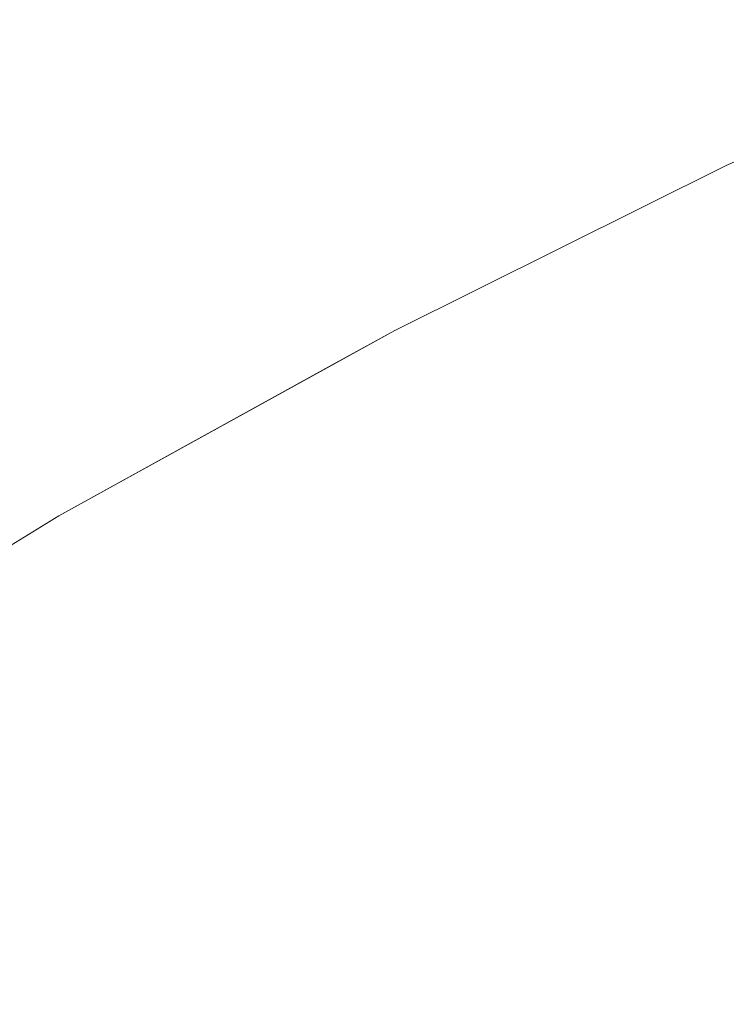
# Model space of a CAD drawing. Header units: centimetres. Extents: x -17.1 to 18.2, y 3.4 to 5.2.
# Tile 74 of 256: x -17.0443 to -17.04004, y 5.19061 to 5.19655. Entities that reach past the tile are written whole.
import ezdxf

# ---------------------------------------------------------------- set-up
doc = ezdxf.new("R2010")
doc.units = ezdxf.units.CM
doc.header["$LTSCALE"] = 2.54
doc.layers.add('Lucido design-1', color=7, linetype='Continuous')

# ---------------------------------------------------------------- blocks, each defined once
blk = doc.blocks.new('Gruppo-4-1')
at = {"color": 7, "linetype": 'Continuous', "lineweight": 9}
for points, invisible_edges in [([(-17.0400424, 5.1956697, -1872.915514), (-17.0380704, 5.1965486, -1872.915514), (-17.0385652, 5.1962867, -1872.9186383), (-17.0395369, 5.1958536, -1872.9186383)], 14), ([(-17.0395428, 5.1958924, -1872.315514), (-17.0400424, 5.1956697, -1872.315514), (-17.0405093, 5.1954339, -1872.3139516), (-17.039544, 5.1958886, -1872.3139516)], 14), ([(-17.039544, 5.1958886, -1872.3139516), (-17.0405093, 5.1954339, -1872.3139516), (-17.0405019, 5.1953991, -1872.3123898), (-17.0395369, 5.1958536, -1872.3123898)], 15), ([(-17.0395369, 5.1958536, -1872.3123898), (-17.0405019, 5.1953991, -1872.3123898), (-17.0404896, 5.195341, -1872.3108291), (-17.0395252, 5.1957952, -1872.3108291)], 15), ([(-17.0395369, 5.1958536, -1872.9186383), (-17.0405019, 5.1953991, -1872.9186383), (-17.0400424, 5.1956697, -1872.915514)], 11), ([(-17.0395088, 5.1957136, -1872.9217579), (-17.0404724, 5.1952597, -1872.9217579), (-17.0405019, 5.1953991, -1872.9186383), (-17.0395369, 5.1958536, -1872.9186383)], 15), ([(-17.0395252, 5.1957952, -1872.3108291), (-17.0404896, 5.195341, -1872.3108291), (-17.0404724, 5.1952597, -1872.3092701), (-17.0395088, 5.1957136, -1872.3092701)], 15), ([(-17.0395088, 5.1957136, -1872.3092701), (-17.0404724, 5.1952597, -1872.3092701), (-17.0404502, 5.1951554, -1872.3077134), (-17.0394877, 5.1956087, -1872.3077134)], 15), ([(-17.039462, 5.1954807, -1872.9248685), (-17.0404232, 5.195028, -1872.9248685), (-17.0404724, 5.1952597, -1872.9217579), (-17.0395088, 5.1957136, -1872.9217579)], 15), ([(-17.0424187, 5.1944618, -1872.3139516), (-17.0405093, 5.1954339, -1872.3139516), (-17.0400424, 5.1956697, -1872.315514), (-17.0420407, 5.194675, -1872.315514)], 11), ([(-17.0420407, 5.194675, -1872.915514), (-17.0420407, 5.194675, -1872.315514), (-17.0400424, 5.1956697, -1872.315514), (-17.0400424, 5.1956697, -1872.915514)], 5), ([(-17.0420407, 5.194675, -1872.915514), (-17.0400424, 5.1956697, -1872.915514), (-17.0405019, 5.1953991, -1872.9186383), (-17.0414599, 5.1949235, -1872.9186383)], 14), ([(-17.0394877, 5.1956087, -1872.3077134), (-17.0404502, 5.1951554, -1872.3077134), (-17.0404232, 5.195028, -1872.3061596), (-17.039462, 5.1954807, -1872.3061596)], 15), ([(-17.039462, 5.1954807, -1872.3061596), (-17.0404232, 5.195028, -1872.3061596), (-17.0403913, 5.1948776, -1872.3046091), (-17.0394316, 5.1953296, -1872.3046091)], 15), ([(-17.0393966, 5.1951556, -1872.9279654), (-17.0403546, 5.1947044, -1872.9279654), (-17.0404232, 5.195028, -1872.9248685), (-17.039462, 5.1954807, -1872.9248685)], 15), ([(-17.0424187, 5.1944618, -1872.3139516), (-17.0424106, 5.1944273, -1872.3123898), (-17.0405019, 5.1953991, -1872.3123898), (-17.0405093, 5.1954339, -1872.3139516)], 15), ([(-17.0404896, 5.195341, -1872.3108291), (-17.0405019, 5.1953991, -1872.3123898), (-17.0424106, 5.1944273, -1872.3123898), (-17.0423972, 5.1943698, -1872.3108291)], 15), ([(-17.0414599, 5.1949235, -1872.9186383), (-17.0405019, 5.1953991, -1872.9186383), (-17.0404724, 5.1952597, -1872.9217579), (-17.041429, 5.1947849, -1872.9217579)], 15), ([(-17.0423972, 5.1943698, -1872.3108291), (-17.0423783, 5.1942894, -1872.3092701), (-17.0404724, 5.1952597, -1872.3092701), (-17.0404896, 5.195341, -1872.3108291)], 15), ([(-17.0394316, 5.1953296, -1872.3046091), (-17.0403913, 5.1948776, -1872.3046091), (-17.0403546, 5.1947044, -1872.3030627), (-17.0393966, 5.1951556, -1872.3030627)], 15), ([(-17.0404502, 5.1951554, -1872.3077134), (-17.0404724, 5.1952597, -1872.3092701), (-17.0423783, 5.1942894, -1872.3092701), (-17.0423541, 5.1941861, -1872.3077134)], 15), ([(-17.041429, 5.1947849, -1872.9217579), (-17.0404724, 5.1952597, -1872.9217579), (-17.0404232, 5.195028, -1872.9248685), (-17.0413775, 5.1945543, -1872.9248685)], 15), ([(-17.0423541, 5.1941861, -1872.3077134), (-17.0423245, 5.19406, -1872.3061596), (-17.0404232, 5.195028, -1872.3061596), (-17.0404502, 5.1951554, -1872.3077134)], 15), ([(-17.0393966, 5.1951556, -1872.3030627), (-17.0403546, 5.1947044, -1872.3030627), (-17.040313, 5.1945086, -1872.3015207), (-17.039357, 5.1949588, -1872.3015207)], 15), ([(-17.0393129, 5.1947393, -1872.9310442), (-17.0402667, 5.1942901, -1872.9310442), (-17.0403546, 5.1947044, -1872.9279654), (-17.0393966, 5.1951556, -1872.9279654)], 15), ([(-17.0403913, 5.1948776, -1872.3046091), (-17.0404232, 5.195028, -1872.3061596), (-17.0423245, 5.19406, -1872.3061596), (-17.0422896, 5.1939112, -1872.3046091)], 15), ([(-17.0413775, 5.1945543, -1872.9248685), (-17.0404232, 5.195028, -1872.9248685), (-17.0403546, 5.1947044, -1872.9279654), (-17.0413056, 5.1942324, -1872.9279654)], 15), ([(-17.0414599, 5.1949235, -1872.9186383), (-17.0424106, 5.1944273, -1872.9186383), (-17.0420407, 5.194675, -1872.915514)], 11), ([(-17.041429, 5.1947849, -1872.9217579), (-17.0423783, 5.1942894, -1872.9217579), (-17.0424106, 5.1944273, -1872.9186383), (-17.0414599, 5.1949235, -1872.9186383)], 15), ([(-17.039357, 5.1949588, -1872.3015207), (-17.040313, 5.1945086, -1872.3015207), (-17.0402667, 5.1942901, -1872.2999838), (-17.0393129, 5.1947393, -1872.2999838)], 15), ([(-17.0422896, 5.1939112, -1872.3046091), (-17.0422494, 5.1937398, -1872.3030627), (-17.0403546, 5.1947044, -1872.3030627), (-17.0403913, 5.1948776, -1872.3046091)], 15), ([(-17.0413775, 5.1945543, -1872.9248685), (-17.0423245, 5.19406, -1872.9248685), (-17.0423783, 5.1942894, -1872.9217579), (-17.041429, 5.1947849, -1872.9217579)], 15), ([(-17.040313, 5.1945086, -1872.3015207), (-17.0403546, 5.1947044, -1872.3030627), (-17.0422494, 5.1937398, -1872.3030627), (-17.0422039, 5.1935459, -1872.3015207)], 15), ([(-17.0413056, 5.1942324, -1872.9279654), (-17.0403546, 5.1947044, -1872.9279654), (-17.0402667, 5.1942901, -1872.9310442), (-17.0412135, 5.1938201, -1872.9310442)], 15), ([(-17.0393129, 5.1947393, -1872.2999838), (-17.0402667, 5.1942901, -1872.2999838), (-17.0402156, 5.1940492, -1872.2984525), (-17.0392642, 5.1944973, -1872.2984525)], 15), ([(-17.0392111, 5.1942329, -1872.9341007), (-17.0401597, 5.1937861, -1872.9341007), (-17.0402667, 5.1942901, -1872.9310442), (-17.0393129, 5.1947393, -1872.9310442)], 15), ([(-17.0420407, 5.194675, -1872.915514), (-17.0440667, 5.1935562, -1872.915514), (-17.0440667, 5.1935562, -1872.315514), (-17.0424178, 5.1944667, -1872.315514)], 10), ([(-17.0440667, 5.1935562, -1872.915514), (-17.0420407, 5.194675, -1872.915514), (-17.0424106, 5.1944273, -1872.9186383), (-17.0433538, 5.1939107, -1872.9186383)], 14), ([(-17.0420407, 5.194675, -1872.315514), (-17.0424178, 5.1944667, -1872.315514), (-17.0424187, 5.1944618, -1872.3139516)], 10), ([(-17.0424178, 5.1944667, -1872.315514), (-17.0420407, 5.194675, -1872.315514), (-17.0420407, 5.194675, -1872.915514)], 10), ([(-17.0413056, 5.1942324, -1872.9279654), (-17.0422494, 5.1937398, -1872.9279654), (-17.0423245, 5.19406, -1872.9248685), (-17.0413775, 5.1945543, -1872.9248685)], 15), ([(-17.0422039, 5.1935459, -1872.3015207), (-17.0421531, 5.1933297, -1872.2999838), (-17.0402667, 5.1942901, -1872.2999838), (-17.040313, 5.1945086, -1872.3015207)], 15), ([(-17.0424187, 5.1944618, -1872.3139516), (-17.0424178, 5.1944667, -1872.315514), (-17.0440667, 5.1935562, -1872.315514), (-17.0442979, 5.1934082, -1872.3139516)], 13), ([(-17.0442979, 5.1934082, -1872.3139516), (-17.0442891, 5.1933741, -1872.3123898), (-17.0424106, 5.1944273, -1872.3123898), (-17.0424187, 5.1944618, -1872.3139516)], 15), ([(-17.0392642, 5.1944973, -1872.2984525), (-17.0402156, 5.1940492, -1872.2984525), (-17.0401597, 5.1937861, -1872.2969274), (-17.0392111, 5.1942329, -1872.2969274)], 15), ([(-17.0423972, 5.1943698, -1872.3108291), (-17.0424106, 5.1944273, -1872.3123898), (-17.0442891, 5.1933741, -1872.3123898), (-17.0442745, 5.1933172, -1872.3108291)], 15), ([(-17.0433538, 5.1939107, -1872.9186383), (-17.0424106, 5.1944273, -1872.9186383), (-17.0423783, 5.1942894, -1872.9217579), (-17.0433201, 5.1937735, -1872.9217579)], 15), ([(-17.0442745, 5.1933172, -1872.3108291), (-17.044254, 5.1932377, -1872.3092701), (-17.0423783, 5.1942894, -1872.3092701), (-17.0423972, 5.1943698, -1872.3108291)], 15), ([(-17.0423541, 5.1941861, -1872.3077134), (-17.0423783, 5.1942894, -1872.3092701), (-17.044254, 5.1932377, -1872.3092701), (-17.0442277, 5.1931355, -1872.3077134)], 15), ([(-17.0433201, 5.1937735, -1872.9217579), (-17.0423783, 5.1942894, -1872.9217579), (-17.0423245, 5.19406, -1872.9248685), (-17.043264, 5.1935454, -1872.9248685)], 15), ([(-17.0402156, 5.1940492, -1872.2984525), (-17.0402667, 5.1942901, -1872.2999838), (-17.0421531, 5.1933297, -1872.2999838), (-17.0420972, 5.1930912, -1872.2984525)], 15), ([(-17.0412135, 5.1938201, -1872.9310442), (-17.0402667, 5.1942901, -1872.9310442), (-17.0401597, 5.1937861, -1872.9341007), (-17.0411015, 5.1933187, -1872.9341007)], 15), ([(-17.0412135, 5.1938201, -1872.9310442), (-17.0421531, 5.1933297, -1872.9310442), (-17.0422494, 5.1937398, -1872.9279654), (-17.0413056, 5.1942324, -1872.9279654)], 15), ([(-17.0392111, 5.1942329, -1872.2969274), (-17.0401597, 5.1937861, -1872.2969274), (-17.0400992, 5.193501, -1872.2954089), (-17.0391535, 5.1939464, -1872.2954089)], 15), ([(-17.0390915, 5.1936379, -1872.9371304), (-17.0400341, 5.193194, -1872.9371304), (-17.0401597, 5.1937861, -1872.9341007), (-17.0392111, 5.1942329, -1872.9341007)], 15), ([(-17.0442277, 5.1931355, -1872.3077134), (-17.0441956, 5.1930108, -1872.3061596), (-17.0423245, 5.19406, -1872.3061596), (-17.0423541, 5.1941861, -1872.3077134)], 15), ([(-17.0422896, 5.1939112, -1872.3046091), (-17.0423245, 5.19406, -1872.3061596), (-17.0441956, 5.1930108, -1872.3061596), (-17.0441578, 5.1928637, -1872.3046091)], 15), ([(-17.043264, 5.1935454, -1872.9248685), (-17.0423245, 5.19406, -1872.9248685), (-17.0422494, 5.1937398, -1872.9279654), (-17.0431856, 5.1932269, -1872.9279654)], 15), ([(-17.0420972, 5.1930912, -1872.2984525), (-17.0420361, 5.1928308, -1872.2969274), (-17.0401597, 5.1937861, -1872.2969274), (-17.0402156, 5.1940492, -1872.2984525)], 15), ([(-17.0391535, 5.1939464, -1872.2954089), (-17.0400992, 5.193501, -1872.2954089), (-17.0400341, 5.193194, -1872.2938976), (-17.0390915, 5.1936379, -1872.2938976)], 15), ([(-17.0433538, 5.1939107, -1872.9186383), (-17.0442891, 5.1933741, -1872.9186383), (-17.0440667, 5.1935562, -1872.915514)], 11), ([(-17.0433201, 5.1937735, -1872.9217579), (-17.044254, 5.1932377, -1872.9217579), (-17.0442891, 5.1933741, -1872.9186383), (-17.0433538, 5.1939107, -1872.9186383)], 15), ([(-17.0441578, 5.1928637, -1872.3046091), (-17.0441141, 5.1926942, -1872.3030627), (-17.0422494, 5.1937398, -1872.3030627), (-17.0422896, 5.1939112, -1872.3046091)], 15), ([(-17.0411015, 5.1933187, -1872.9341007), (-17.0420361, 5.1928308, -1872.9341007), (-17.0421531, 5.1933297, -1872.9310442), (-17.0412135, 5.1938201, -1872.9310442)], 15), ([(-17.043264, 5.1935454, -1872.9248685), (-17.0441956, 5.1930108, -1872.9248685), (-17.044254, 5.1932377, -1872.9217579), (-17.0433201, 5.1937735, -1872.9217579)], 15), ([(-17.0422039, 5.1935459, -1872.3015207), (-17.0422494, 5.1937398, -1872.3030627), (-17.0441141, 5.1926942, -1872.3030627), (-17.0440648, 5.1925025, -1872.3015207)], 15), ([(-17.0431856, 5.1932269, -1872.9279654), (-17.0422494, 5.1937398, -1872.9279654), (-17.0421531, 5.1933297, -1872.9310442), (-17.0430853, 5.1928191, -1872.9310442)], 15), ([(-17.0400992, 5.193501, -1872.2954089), (-17.0401597, 5.1937861, -1872.2969274), (-17.0420361, 5.1928308, -1872.2969274), (-17.0419699, 5.1925486, -1872.2954089)], 15), ([(-17.0411015, 5.1933187, -1872.9341007), (-17.0401597, 5.1937861, -1872.9341007), (-17.0400341, 5.193194, -1872.9371304), (-17.0409699, 5.1927295, -1872.9371304)], 15), ([(-17.0461447, 5.1922758, -1872.3139516), (-17.0442979, 5.1934082, -1872.3139516), (-17.0440667, 5.1935562, -1872.315514), (-17.0461217, 5.1923038, -1872.315514)], 11), ([(-17.0461217, 5.1923038, -1872.315514), (-17.0440667, 5.1935562, -1872.315514), (-17.0440667, 5.1935562, -1872.915514), (-17.0452219, 5.1928521, -1872.915514)], 10), ([(-17.0452219, 5.1928521, -1872.915514), (-17.0440667, 5.1935562, -1872.915514), (-17.0442891, 5.1933741, -1872.9186383), (-17.0452164, 5.1928177, -1872.9186383)], 14), ([(-17.0431856, 5.1932269, -1872.9279654), (-17.0441141, 5.1926942, -1872.9279654), (-17.0441956, 5.1930108, -1872.9248685), (-17.043264, 5.1935454, -1872.9248685)], 15), ([(-17.0440648, 5.1925025, -1872.3015207), (-17.0440098, 5.1922887, -1872.2999838), (-17.0421531, 5.1933297, -1872.2999838), (-17.0422039, 5.1935459, -1872.3015207)], 15), ([(-17.0419699, 5.1925486, -1872.2954089), (-17.0418986, 5.1922447, -1872.2938976), (-17.0400341, 5.193194, -1872.2938976), (-17.0400992, 5.193501, -1872.2954089)], 15), ([(-17.0461447, 5.1922758, -1872.3139516), (-17.0461352, 5.1922421, -1872.3123898), (-17.0442891, 5.1933741, -1872.3123898), (-17.0442979, 5.1934082, -1872.3139516)], 15), ([(-17.0442745, 5.1933172, -1872.3108291), (-17.0442891, 5.1933741, -1872.3123898), (-17.0461352, 5.1922421, -1872.3123898), (-17.0461195, 5.1921859, -1872.3108291)], 15), ([(-17.0452164, 5.1928177, -1872.9186383), (-17.0442891, 5.1933741, -1872.9186383), (-17.044254, 5.1932377, -1872.9217579), (-17.0451799, 5.1926822, -1872.9217579)], 15), ([(-17.0420972, 5.1930912, -1872.2984525), (-17.0421531, 5.1933297, -1872.2999838), (-17.0440098, 5.1922887, -1872.2999838), (-17.0439491, 5.1920529, -1872.2984525)], 15), ([(-17.0430853, 5.1928191, -1872.9310442), (-17.0421531, 5.1933297, -1872.9310442), (-17.0420361, 5.1928308, -1872.9341007), (-17.0429633, 5.192323, -1872.9341007)], 15), ([(-17.0461195, 5.1921859, -1872.3108291), (-17.0460974, 5.1921074, -1872.3092701), (-17.044254, 5.1932377, -1872.3092701), (-17.0442745, 5.1933172, -1872.3108291)], 15), ([(-17.0409699, 5.1927295, -1872.9371304), (-17.0418986, 5.1922447, -1872.9371304), (-17.0420361, 5.1928308, -1872.9341007), (-17.0411015, 5.1933187, -1872.9341007)], 15), ([(-17.0442277, 5.1931355, -1872.3077134), (-17.044254, 5.1932377, -1872.3092701), (-17.0460974, 5.1921074, -1872.3092701), (-17.0460691, 5.1920065, -1872.3077134)], 15), ([(-17.0451799, 5.1926822, -1872.9217579), (-17.044254, 5.1932377, -1872.9217579), (-17.0441956, 5.1930108, -1872.9248685), (-17.0451193, 5.1924567, -1872.9248685)], 15), ([(-17.0430853, 5.1928191, -1872.9310442), (-17.0440098, 5.1922887, -1872.9310442), (-17.0441141, 5.1926942, -1872.9279654), (-17.0431856, 5.1932269, -1872.9279654)], 15), ([(-17.0399644, 5.1928653, -1872.292394), (-17.0400341, 5.193194, -1872.2938976), (-17.0418986, 5.1922447, -1872.2938976), (-17.0418223, 5.1919194, -1872.292394)], 15), ([(-17.0409699, 5.1927295, -1872.9371304), (-17.0400341, 5.193194, -1872.9371304), (-17.0398901, 5.1925153, -1872.9401294), (-17.0408191, 5.1920542, -1872.9401294)], 15), ([(-17.0460691, 5.1920065, -1872.3077134), (-17.0460346, 5.1918833, -1872.3061596), (-17.0441956, 5.1930108, -1872.3061596), (-17.0442277, 5.1931355, -1872.3077134)], 15), ([(-17.0439491, 5.1920529, -1872.2984525), (-17.0438828, 5.1917954, -1872.2969274), (-17.0420361, 5.1928308, -1872.2969274), (-17.0420972, 5.1930912, -1872.2984525)], 15), ([(-17.0441578, 5.1928637, -1872.3046091), (-17.0441956, 5.1930108, -1872.3061596), (-17.0460346, 5.1918833, -1872.3061596), (-17.0459938, 5.1917379, -1872.3046091)], 15), ([(-17.0451193, 5.1924567, -1872.9248685), (-17.0441956, 5.1930108, -1872.9248685), (-17.0441141, 5.1926942, -1872.9279654), (-17.0450346, 5.1921419, -1872.9279654)], 15), ([(-17.0459938, 5.1917379, -1872.3046091), (-17.0459468, 5.1915705, -1872.3030627), (-17.0441141, 5.1926942, -1872.3030627), (-17.0441578, 5.1928637, -1872.3046091)], 15), ([(-17.0418223, 5.1919194, -1872.292394), (-17.041741, 5.191573, -1872.2908986), (-17.0398901, 5.1925153, -1872.2908986), (-17.0399644, 5.1928653, -1872.292394)], 15), ([(-17.0429633, 5.192323, -1872.9341007), (-17.0438828, 5.1917954, -1872.9341007), (-17.0440098, 5.1922887, -1872.9310442), (-17.0430853, 5.1928191, -1872.9310442)], 15), ([(-17.0419699, 5.1925486, -1872.2954089), (-17.0420361, 5.1928308, -1872.2969274), (-17.0438828, 5.1917954, -1872.2969274), (-17.0438109, 5.1915163, -1872.2954089)], 15), ([(-17.0429633, 5.192323, -1872.9341007), (-17.0420361, 5.1928308, -1872.9341007), (-17.0418986, 5.1922447, -1872.9371304), (-17.0428199, 5.1917401, -1872.9371304)], 15), ([(-17.0408191, 5.1920542, -1872.9401294), (-17.041741, 5.191573, -1872.9401294), (-17.0418986, 5.1922447, -1872.9371304), (-17.0409699, 5.1927295, -1872.9371304)], 15), ([(-17.0440648, 5.1925025, -1872.3015207), (-17.0441141, 5.1926942, -1872.3030627), (-17.0459468, 5.1915705, -1872.3030627), (-17.0458936, 5.1913811, -1872.3015207)], 15), ([(-17.0450346, 5.1921419, -1872.9279654), (-17.0441141, 5.1926942, -1872.9279654), (-17.0440098, 5.1922887, -1872.9310442), (-17.0449262, 5.1917388, -1872.9310442)], 15), ([(-17.0458936, 5.1913811, -1872.3015207), (-17.0458343, 5.1911699, -1872.2999838), (-17.0440098, 5.1922887, -1872.2999838), (-17.0440648, 5.1925025, -1872.3015207)], 15), ([(-17.0438109, 5.1915163, -1872.2954089), (-17.0437336, 5.1912159, -1872.2938976), (-17.0418986, 5.1922447, -1872.2938976), (-17.0419699, 5.1925486, -1872.2954089)], 15), ([(-17.0398114, 5.1921441, -1872.289412), (-17.0398901, 5.1925153, -1872.2908986), (-17.041741, 5.191573, -1872.2908986), (-17.0416549, 5.1912056, -1872.289412)], 15), ([(-17.0408191, 5.1920542, -1872.9401294), (-17.0398901, 5.1925153, -1872.9401294), (-17.0397282, 5.191752, -1872.9430936), (-17.0406495, 5.1912947, -1872.9430936)], 15), ([(-17.0428199, 5.1917401, -1872.9371304), (-17.0437336, 5.1912159, -1872.9371304), (-17.0438828, 5.1917954, -1872.9341007), (-17.0429633, 5.192323, -1872.9341007)], 15), ([(-17.0439491, 5.1920529, -1872.2984525), (-17.0440098, 5.1922887, -1872.2999838), (-17.0458343, 5.1911699, -1872.2999838), (-17.045769, 5.190937, -1872.2984525)], 15), ([(-17.0449262, 5.1917388, -1872.9310442), (-17.0440098, 5.1922887, -1872.9310442), (-17.0438828, 5.1917954, -1872.9341007), (-17.0447943, 5.1912485, -1872.9341007)], 15), ([(-17.0418223, 5.1919194, -1872.292394), (-17.0418986, 5.1922447, -1872.2938976), (-17.0437336, 5.1912159, -1872.2938976), (-17.0436508, 5.1908942, -1872.292394)], 15), ([(-17.0428199, 5.1917401, -1872.9371304), (-17.0418986, 5.1922447, -1872.9371304), (-17.041741, 5.191573, -1872.9401294), (-17.0426556, 5.191072, -1872.9401294)], 15), ([(-17.0416549, 5.1912056, -1872.289412), (-17.0415638, 5.1908175, -1872.2879344), (-17.0397282, 5.191752, -1872.2879344), (-17.0398114, 5.1921441, -1872.289412)], 15), ([(-17.045769, 5.190937, -1872.2984525), (-17.0456976, 5.1906826, -1872.2969274), (-17.0438828, 5.1917954, -1872.2969274), (-17.0439491, 5.1920529, -1872.2984525)], 15), ([(-17.0406495, 5.1912947, -1872.9430936), (-17.0415638, 5.1908175, -1872.9430936), (-17.041741, 5.191573, -1872.9401294), (-17.0408191, 5.1920542, -1872.9401294)], 15), ([(-17.0436508, 5.1908942, -1872.292394), (-17.0435626, 5.1905516, -1872.2908986), (-17.041741, 5.191573, -1872.2908986), (-17.0418223, 5.1919194, -1872.292394)], 15), ([(-17.0438109, 5.1915163, -1872.2954089), (-17.0438828, 5.1917954, -1872.2969274), (-17.0456976, 5.1906826, -1872.2969274), (-17.0456202, 5.1904069, -1872.2954089)], 15), ([(-17.0447943, 5.1912485, -1872.9341007), (-17.0438828, 5.1917954, -1872.9341007), (-17.0437336, 5.1912159, -1872.9371304), (-17.0446394, 5.1906724, -1872.9371304)], 15), ([(-17.0426556, 5.191072, -1872.9401294), (-17.0435626, 5.1905516, -1872.9401294), (-17.0437336, 5.1912159, -1872.9371304), (-17.0428199, 5.1917401, -1872.9371304)], 15), ([(-17.0396407, 5.1913393, -1872.2864666), (-17.0397282, 5.191752, -1872.2879344), (-17.0415638, 5.1908175, -1872.2879344), (-17.041468, 5.190409, -1872.2864666)], 15), ([(-17.0406495, 5.1912947, -1872.9430936), (-17.0397282, 5.191752, -1872.9430936), (-17.0395488, 5.1909063, -1872.9460193), (-17.0404616, 5.1904532, -1872.9460193)], 15), ([(-17.0416549, 5.1912056, -1872.289412), (-17.041741, 5.191573, -1872.2908986), (-17.0435626, 5.1905516, -1872.2908986), (-17.0434691, 5.1901883, -1872.289412)], 15), ([(-17.0426556, 5.191072, -1872.9401294), (-17.041741, 5.191573, -1872.9401294), (-17.0415638, 5.1908175, -1872.9430936), (-17.0424708, 5.1903207, -1872.9430936)], 15), ([(-17.0456202, 5.1904069, -1872.2954089), (-17.0455369, 5.1901101, -1872.2938976), (-17.0437336, 5.1912159, -1872.2938976), (-17.0438109, 5.1915163, -1872.2954089)], 15), ([(-17.041468, 5.190409, -1872.2864666), (-17.0413674, 5.1899804, -1872.2850088), (-17.0395488, 5.1909063, -1872.2850088), (-17.0396407, 5.1913393, -1872.2864666)], 15), ([(-17.0404616, 5.1904532, -1872.9460193), (-17.0413674, 5.1899804, -1872.9460193), (-17.0415638, 5.1908175, -1872.9430936), (-17.0406495, 5.1912947, -1872.9430936)], 15), ([(-17.0436508, 5.1908942, -1872.292394), (-17.0437336, 5.1912159, -1872.2938976), (-17.0455369, 5.1901101, -1872.2938976), (-17.0454478, 5.1897924, -1872.292394)], 15), ([(-17.0446394, 5.1906724, -1872.9371304), (-17.0437336, 5.1912159, -1872.9371304), (-17.0435626, 5.1905516, -1872.9401294), (-17.0444618, 5.1900122, -1872.9401294)], 15), ([(-17.0434691, 5.1901883, -1872.289412), (-17.0433703, 5.1898046, -1872.2879344), (-17.0415638, 5.1908175, -1872.2879344), (-17.0416549, 5.1912056, -1872.289412)], 15), ([(-17.0424708, 5.1903207, -1872.9430936), (-17.0433703, 5.1898046, -1872.9430936), (-17.0435626, 5.1905516, -1872.9401294), (-17.0426556, 5.191072, -1872.9401294)], 15), ([(-17.0454478, 5.1897924, -1872.292394), (-17.0453528, 5.189454, -1872.2908986), (-17.0435626, 5.1905516, -1872.2908986), (-17.0436508, 5.1908942, -1872.292394)], 15), ([(-17.0394527, 5.1904532, -1872.2835616), (-17.0395488, 5.1909063, -1872.2850088), (-17.0413674, 5.1899804, -1872.2850088), (-17.0412622, 5.189532, -1872.2835616)], 15), ([(-17.0404616, 5.1904532, -1872.9460193), (-17.0395488, 5.1909063, -1872.9460193), (-17.0393524, 5.1899804, -1872.9489027), (-17.0402558, 5.189532, -1872.9489027)], 15), ([(-17.041468, 5.190409, -1872.2864666), (-17.0415638, 5.1908175, -1872.2879344), (-17.0433703, 5.1898046, -1872.2879344), (-17.0432664, 5.1894007, -1872.2864666)], 15), ([(-17.0424708, 5.1903207, -1872.9430936), (-17.0415638, 5.1908175, -1872.9430936), (-17.0413674, 5.1899804, -1872.9460193), (-17.0422661, 5.1894882, -1872.9460193)], 15)]:
    blk.add_3dface(points, dxfattribs=dict(at, invisible_edges=invisible_edges))
blk = doc.blocks.new('Gruppo-5-1')
at = {"color": 7}
blk.add_blockref('Gruppo-4-1', (0, 0), dxfattribs=at)

msp = doc.modelspace()

# ---------------------------------------------------------------- block references
at = {"layer": 'Lucido design-1', "color": 7}
msp.add_blockref('Gruppo-5-1', (0, 0), dxfattribs=at)

doc.saveas('drawing.dxf')
